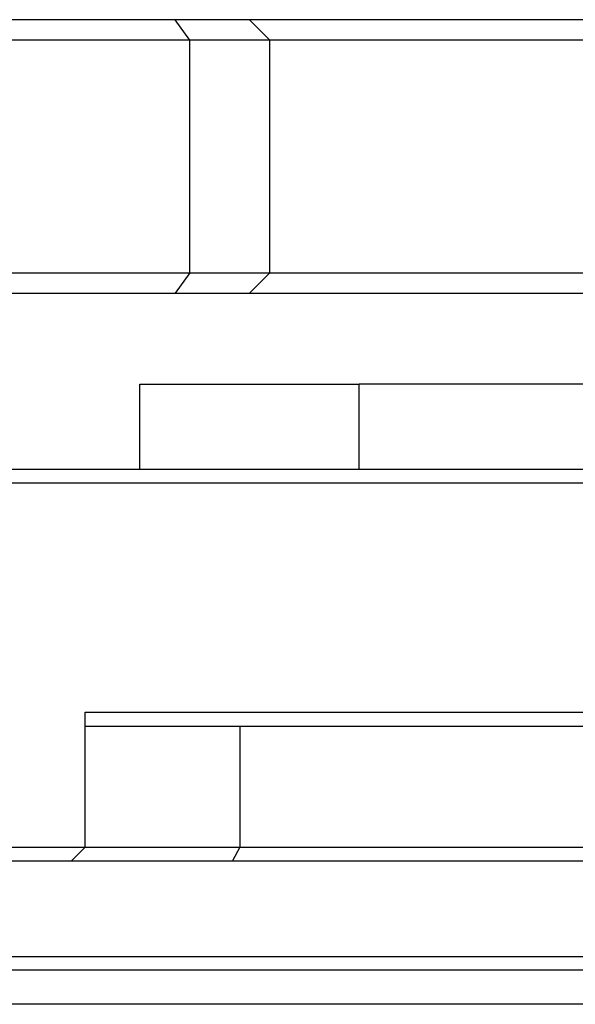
# Model space of a CAD drawing. Extents: x -1765 to 4890, y -3431 to 1272.
# Tile 130 of 189: x 3115 to 3123, y -2505 to -2490. Entities that reach past the tile are written whole.
import ezdxf

# ---------------------------------------------------------------- set-up
doc = ezdxf.new("R2010")
doc.units = 0
doc.linetypes.add('DASHED', pattern=[15, 7, -8])
doc.layers.get('0').update_dxf_attribs({"linetype": 'CONTINUOUS'})
doc.layers.add('1', color=7, linetype='CONTINUOUS')

# ---------------------------------------------------------------- blocks, each defined once
blk = doc.blocks.new('PROBECARD_STIFFENER_1', base_point=(3004.515, -2504.251))
at = {"color": 5, "linetype": 'DASHED'}
blk.add_line((3148.596, -2504.251), (3113.035, -2504.251), dxfattribs=at)
at = {"color": 5, "linetype": 'CONTINUOUS'}
blk.add_line((3156.915, -2504.751), (3074.043, -2504.751), dxfattribs=at)
blk = doc.blocks.new('PROBE_CARD_STIFFENER_E4155', base_point=(3004.515, -2504.251))
blk.add_blockref('PROBECARD_STIFFENER_1', (3004.515, -2504.251))
blk = doc.blocks.new('PROBE_CARD_STIFFNER_AS4155', base_point=(3004.515, -2493.251))
blk.add_blockref('PROBE_CARD_STIFFENER_E4155', (3004.515, -2504.251))
blk = doc.blocks.new('NUT_M2_5_0590-1567_PEM1045', base_point=(3116.786, -2500.681))
at = {"color": 7, "linetype": 'DASHED'}
for p, q in [((3116.786, -2500.681), (3118.049, -2500.681)), ((3118.049, -2500.681), (3118.586, -2500.681)), ((3118.586, -2500.681), (3120.395, -2500.681)), ((3120.395, -2500.681), (3120.586, -2500.681)), ((3120.586, -2500.681), (3122.386, -2500.681))]:
    blk.add_line(p, q, dxfattribs=at)
blk = doc.blocks.new('PEM_NUT_M2_5_QUARTER_SET', base_point=(3116.786, -2500.681))
blk.add_blockref('NUT_M2_5_0590-1567_PEM1045', (3116.786, -2500.681))
blk = doc.blocks.new('PEM_NUT_M2_5_SET', base_point=(3091.055, -2497.681))
blk.add_blockref('PEM_NUT_M2_5_QUARTER_SET', (3116.786, -2500.681))
blk = doc.blocks.new('SMA_CONNECTOR_RING', base_point=(3072.005, -2496.931))
at = {"color": 7, "linetype": 'CONTINUOUS'}
for p, q in [((3116.586, -2496.931), (3108.035, -2496.931)), ((3119.795, -2496.931), (3116.586, -2496.931)), ((3123.532, -2496.931), (3119.795, -2496.931)), ((3152.915, -2497.131), (3100.272, -2497.131)), ((3115.786, -2500.481), (3152.915, -2500.481)), ((3115.786, -2500.681), (3115.786, -2500.481)), ((3115.786, -2500.681), (3116.786, -2500.681)), ((3115.786, -2502.451), (3115.786, -2500.681)), ((3116.786, -2500.681), (3118.049, -2500.681)), ((3118.049, -2500.681), (3118.586, -2500.681)), ((3118.586, -2500.681), (3120.395, -2500.681)), ((3120.395, -2500.681), (3120.586, -2500.681)), ((3120.586, -2500.681), (3122.386, -2500.681)), ((3122.386, -2500.681), (3132.879, -2500.681)), ((3112.711, -2502.451), (3115.786, -2502.451)), ((3115.586, -2502.651), (3115.786, -2502.451)), ((3115.786, -2502.451), (3118.049, -2502.451)), ((3118.049, -2502.451), (3124.887, -2502.451)), ((3112.621, -2502.651), (3115.586, -2502.651)), ((3115.586, -2502.651), (3117.94, -2502.651)), ((3117.94, -2502.651), (3124.967, -2502.651)), ((3074.043, -2504.051), (3152.915, -2504.051)), ((3148.597, -2504.251), (3113.035, -2504.251))]:
    blk.add_line(p, q, dxfattribs=at)
at = {"color": 1, "linetype": 'CONTINUOUS'}
for p, q in [((3118.049, -2500.681), (3118.049, -2502.451)), ((3118.049, -2502.451), (3117.94, -2502.651))]:
    blk.add_line(p, q, dxfattribs=at)
blk = doc.blocks.new('SMA_CONNECTOR_RING_E702571', base_point=(3072.005, -2496.931))
for name, p in [('SMA_CONNECTOR_RING', (3072.005, -2496.931)), ('PEM_NUT_M2_5_SET', (3091.055, -2497.681))]:
    blk.add_blockref(name, p)
blk = doc.blocks.new('0515-2219__1055', base_point=(3117.236, -2495.681))
at = {"color": 7, "linetype": 'DASHED'}
for p, q in [((3117.236, -2495.681), (3118.397, -2495.681)), ((3118.397, -2495.681), (3118.399, -2495.681)), ((3118.399, -2495.681), (3118.482, -2495.681)), ((3118.482, -2495.681), (3118.845, -2495.681)), ((3118.845, -2495.681), (3118.896, -2495.681)), ((3118.896, -2495.681), (3119.049, -2495.681)), ((3119.049, -2495.681), (3119.092, -2495.681)), ((3119.092, -2495.681), (3119.108, -2495.681)), ((3119.108, -2495.681), (3119.223, -2495.681)), ((3119.223, -2495.681), (3119.795, -2495.681)), ((3120.123, -2495.681), (3119.795, -2495.681)), ((3120.134, -2495.681), (3120.123, -2495.681)), ((3120.163, -2495.681), (3120.134, -2495.681)), ((3120.276, -2495.681), (3120.163, -2495.681)), ((3120.281, -2495.681), (3120.276, -2495.681)), ((3120.296, -2495.681), (3120.281, -2495.681)), ((3120.712, -2495.681), (3120.296, -2495.681)), ((3121.936, -2495.681), (3120.712, -2495.681)), ((3118.586, -2500.681), (3120.395, -2500.681)), ((3120.395, -2500.681), (3120.586, -2500.681))]:
    blk.add_line(p, q, dxfattribs=at)
blk = doc.blocks.new('N2360-20129_SMA_BULKHE1056', base_point=(3116.586, -2490.251))
at = {"color": 7, "linetype": 'CONTINUOUS'}
for p, q in [((3116.586, -2496.931), (3116.586, -2495.681)), ((3116.586, -2495.681), (3117.236, -2495.681)), ((3117.236, -2495.681), (3118.397, -2495.681)), ((3118.397, -2495.681), (3118.399, -2495.681)), ((3118.399, -2495.681), (3118.482, -2495.681)), ((3118.482, -2495.681), (3118.845, -2495.681)), ((3118.845, -2495.681), (3118.896, -2495.681)), ((3118.896, -2495.681), (3119.049, -2495.681)), ((3119.049, -2495.681), (3119.092, -2495.681)), ((3119.092, -2495.681), (3119.108, -2495.681)), ((3119.108, -2495.681), (3119.223, -2495.681)), ((3119.223, -2495.681), (3119.795, -2495.681)), ((3120.123, -2495.681), (3119.795, -2495.681)), ((3120.134, -2495.681), (3120.123, -2495.681)), ((3120.163, -2495.681), (3120.134, -2495.681)), ((3120.276, -2495.681), (3120.163, -2495.681)), ((3120.281, -2495.681), (3120.276, -2495.681)), ((3120.296, -2495.681), (3120.281, -2495.681)), ((3120.712, -2495.681), (3120.296, -2495.681)), ((3121.936, -2495.681), (3120.712, -2495.681)), ((3124.832, -2495.681), (3121.936, -2495.681))]:
    blk.add_line(p, q, dxfattribs=at)
at = {"color": 1, "linetype": 'CONTINUOUS'}
blk.add_line((3119.795, -2496.931), (3119.795, -2495.681), dxfattribs=at)
at = {"color": 7, "linetype": 'DASHED'}
for p, q in [((3119.795, -2496.931), (3116.586, -2496.931)), ((3123.532, -2496.931), (3119.795, -2496.931))]:
    blk.add_line(p, q, dxfattribs=at)
blk = doc.blocks.new('CONNECTOR__1057', base_point=(3116.586, -2490.251))
blk.add_blockref('N2360-20129_SMA_BULKHE1056', (3116.586, -2490.251))
blk = doc.blocks.new('N2360-60035_CONNECTOR_1058', base_point=(3116.586, -2490.251))
for name, p in [('CONNECTOR__1057', (3116.586, -2490.251)), ('0515-2219__1055', (3117.236, -2495.681))]:
    blk.add_blockref(name, p)
blk = doc.blocks.new('CONN_QUARTER_SET_1', base_point=(3116.586, -2490.251))
blk.add_blockref('N2360-60035_CONNECTOR_1058', (3116.586, -2490.251))
blk = doc.blocks.new('SMA_CONNECTOR_RING_ASSY', base_point=(3072.005, -2490.251))
for name, p in [('CONN_QUARTER_SET_1', (3116.586, -2490.251)), ('SMA_CONNECTOR_RING_E702571', (3072.005, -2496.931))]:
    blk.add_blockref(name, p)
blk = doc.blocks.new('PROBE_CARD_ASSY', base_point=(3004.515, -2490.251))
for name, p in [('PROBE_CARD_STIFFNER_AS4155', (3004.515, -2493.251)), ('SMA_CONNECTOR_RING_ASSY', (3072.005, -2490.251))]:
    blk.add_blockref(name, p)
blk = doc.blocks.new('BASE_RING_AUTO', base_point=(2995.915, -2473.351))
at = {"color": 4, "linetype": 'CONTINUOUS'}
for p, q in [((3117.105, -2490.351), (3112.862, -2490.351)), ((3118.188, -2490.351), (3117.105, -2490.351)), ((3117.317, -2490.651), (3117.105, -2490.351)), ((3118.188, -2490.351), (3118.488, -2490.651)), ((3124.942, -2490.351), (3118.188, -2490.351)), ((3117.317, -2490.651), (3113.074, -2490.651)), ((3117.317, -2494.051), (3117.317, -2490.651)), ((3118.488, -2490.651), (3117.317, -2490.651)), ((3124.769, -2490.651), (3118.488, -2490.651)), ((3118.488, -2494.051), (3118.488, -2490.651)), ((3113.074, -2494.051), (3117.317, -2494.051)), ((3117.317, -2494.051), (3117.105, -2494.351)), ((3117.317, -2494.051), (3118.488, -2494.051)), ((3118.188, -2494.351), (3118.488, -2494.051)), ((3118.488, -2494.051), (3124.58, -2494.051)), ((3113.08, -2494.351), (3117.105, -2494.351)), ((3117.105, -2494.351), (3118.188, -2494.351)), ((3118.188, -2494.351), (3124.697, -2494.351))]:
    blk.add_line(p, q, dxfattribs=at)
blk = doc.blocks.new('BASE_RING_AUTO_E7018-22551', base_point=(2995.915, -2473.351))
blk.add_blockref('BASE_RING_AUTO', (2995.915, -2473.351))
blk = doc.blocks.new('BASE_RING_AUTO_ASSY_E72551', base_point=(2995.915, -2447.851))
blk.add_blockref('BASE_RING_AUTO_E7018-22551', (2995.915, -2473.351))
blk = doc.blocks.new('WPIF_12INCH', base_point=(2906.615, -2447.851))
for name, p in [('PROBE_CARD_ASSY', (3004.515, -2490.251)), ('BASE_RING_AUTO_ASSY_E72551', (2995.915, -2447.851))]:
    blk.add_blockref(name, p)
blk = doc.blocks.new('B-B', base_point=(3030.161, -2455.88))
blk.add_blockref('WPIF_12INCH', (2906.615, -2447.851))
blk = doc.blocks.new('1', base_point=(2845.413, -2487.084))
blk.add_blockref('B-B', (3030.161, -2455.88))
blk = doc.blocks.new('E7018-90050', base_point=(2906.615, -2573.992))
at = {"layer": '1'}
blk.add_blockref('1', (2845.413, -2487.084), dxfattribs=at)

msp = doc.modelspace()

# ---------------------------------------------------------------- block references
msp.add_blockref('E7018-90050', (2906.615, -2573.992))

doc.saveas('drawing.dxf')
